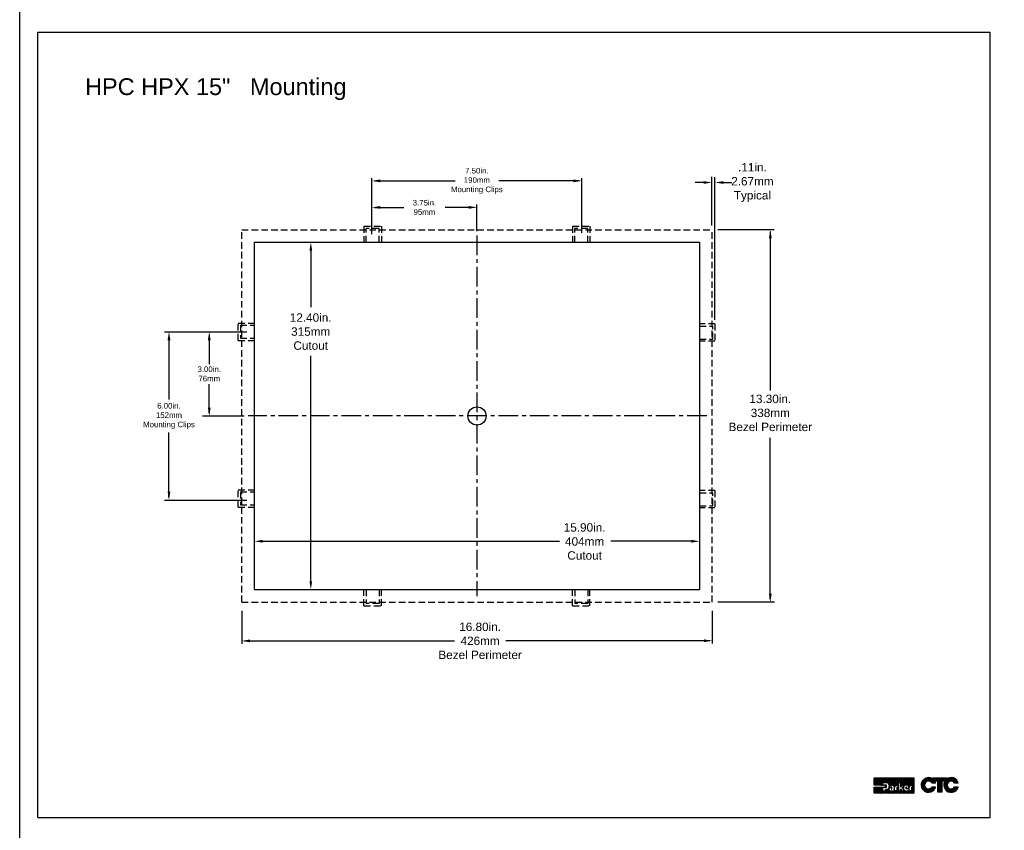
# Model space of a CAD drawing. Extents: x 4 to 74.2, y -80.9 to 9.5.
# Tile 7 of 50: x 4 to 39.2, y -51.7 to -22.8. Entities that reach past the tile are written whole.
import ezdxf

# ---------------------------------------------------------------- set-up
doc = ezdxf.new("R2010")
doc.units = 0
doc.header["$LTSCALE"] = 1.87
doc.header["$MEASUREMENT"] = 0
doc.linetypes.add('CENTER', pattern=[0.6, 0.375, -0.075, 0.075, -0.075])
doc.linetypes.add('HIDDEN2', pattern=[0.1875, 0.125, -0.0625])
doc.layers.get('0').update_dxf_attribs({"linetype": 'CONTINUOUS'})
for name, color, linetype in [('CEN', 7, 'CENTER'), ('dim', 5, 'CONTINUOUS'), ('hid', 7, 'HIDDEN2'), ('prod', 6, 'CONTINUOUS'), ('UNIT', 7, 'CONTINUOUS')]:
    doc.layers.add(name, color=color, linetype=linetype)
doc.styles.add('TXT', font='txt')

msp = doc.modelspace()

# ---------------------------------------------------------------- linework, layer by layer
at = {"linetype": 'Continuous'}
for p, q in [((4.695, -51.261), (4.695, -23.222)), ((4.695, -23.222), (38.695, -23.222)), ((38.695, -51.261), (38.695, -23.222)), ((4.695, -51.261), (38.695, -51.261))]:
    msp.add_line(p, q, dxfattribs=at)
at = {"layer": 'CEN'}
for p, q in [((20.374, -30.479), (20.374, -43.358)), ((28.578, -36.923), (12.203, -36.923))]:
    msp.add_line(p, q, dxfattribs=at)
at = {"layer": 'dim'}
for p, q in [((16.622, -30.379), (16.622, -28.429)), ((24.119, -30.379), (24.119, -28.429)), ((28.764, -30.122), (28.764, -28.388)), ((28.869, -33.495), (28.869, -28.396)), ((16.722, -28.529), (19.59, -28.529)), ((24.019, -28.529), (21.15, -28.529)), ((28.464, -28.588), (28.164, -28.588)), ((29.169, -28.588), (29.469, -28.588)), ((16.622, -30.429), (16.622, -29.377)), ((16.722, -29.477), (17.758, -29.477)), ((20.274, -29.477), (19.238, -29.477)), ((20.374, -30.326), (20.374, -29.377)), ((30.986, -30.278), (28.979, -30.278)), ((30.847, -30.353), (30.847, -36.016)), ((14.441, -30.903), (14.441, -33.039)), ((9.214, -33.921), (12.155, -33.921)), ((9.377, -34.021), (9.377, -36.332)), ((10.815, -34.021), (10.815, -35.068)), ((14.441, -42.943), (14.441, -34.781)), ((10.815, -36.823), (10.815, -35.792)), ((10.574, -36.923), (12.065, -36.923)), ((9.377, -39.825), (9.377, -37.516)), ((30.847, -43.463), (30.847, -37.704)), ((9.214, -39.925), (12.155, -39.925)), ((12.604, -41.398), (23.317, -41.398)), ((28.144, -41.398), (25.158, -41.398)), ((30.995, -43.573), (28.979, -43.573)), ((11.974, -43.876), (11.974, -45.054)), ((28.774, -43.876), (28.774, -45.049)), ((12.074, -44.954), (19.568, -44.954)), ((28.683, -44.954), (21.41, -44.954))]:
    msp.add_line(p, q, dxfattribs=at)
msp.add_circle((20.374, -36.923), 0.325, dxfattribs=at)
for points in [[(16.922, -28.479), (16.922, -28.579), (16.622, -28.529)], [(23.819, -28.479), (23.819, -28.579), (24.119, -28.529)], [(28.464, -28.538), (28.464, -28.638), (28.764, -28.588)], [(29.169, -28.538), (29.169, -28.638), (28.869, -28.588)], [(16.922, -29.427), (16.922, -29.527), (16.622, -29.477)], [(20.074, -29.427), (20.074, -29.527), (20.374, -29.477)], [(30.797, -30.578), (30.897, -30.578), (30.847, -30.278)], [(14.391, -31.023), (14.491, -31.023), (14.441, -30.723)], [(14.411, -30.903), (14.471, -30.903), (14.441, -30.723)], [(9.327, -34.221), (9.427, -34.221), (9.377, -33.921)], [(10.765, -34.221), (10.865, -34.221), (10.815, -33.921)], [(10.765, -36.623), (10.865, -36.623), (10.815, -36.923)], [(9.327, -39.625), (9.427, -39.625), (9.377, -39.925)], [(12.724, -41.348), (12.724, -41.448), (12.424, -41.398)], [(12.604, -41.368), (12.604, -41.428), (12.424, -41.398)], [(28.024, -41.348), (28.024, -41.448), (28.324, -41.398)], [(28.144, -41.368), (28.144, -41.428), (28.324, -41.398)], [(14.391, -42.823), (14.491, -42.823), (14.441, -43.123)], [(14.411, -42.943), (14.471, -42.943), (14.441, -43.123)], [(30.797, -43.273), (30.897, -43.273), (30.847, -43.573)], [(12.274, -44.904), (12.274, -45.004), (11.974, -44.954)], [(28.474, -44.899), (28.474, -44.999), (28.774, -44.949)]]:
    msp.add_solid(points, dxfattribs=at)
at = {"layer": 'hid'}
for p, q in [((16.339, -30.148), (16.339, -30.723)), ((16.339, -30.148), (16.959, -30.148)), ((16.88, -30.227), (16.418, -30.227)), ((16.418, -30.723), (16.418, -30.227)), ((16.88, -30.723), (16.88, -30.227)), ((16.959, -30.148), (16.959, -30.723)), ((23.789, -30.148), (23.789, -30.723)), ((23.789, -30.148), (24.409, -30.148)), ((23.868, -30.723), (23.868, -30.227)), ((24.33, -30.227), (23.868, -30.227)), ((24.33, -30.723), (24.33, -30.227)), ((24.409, -30.148), (24.409, -30.723)), ((11.974, -30.273), (28.774, -30.273)), ((11.974, -43.573), (11.974, -30.273)), ((28.774, -43.573), (28.774, -30.273)), ((11.849, -33.608), (12.424, -33.608)), ((11.849, -34.228), (11.849, -33.608)), ((11.928, -33.687), (12.424, -33.687)), ((11.928, -33.687), (11.928, -34.149)), ((28.869, -33.638), (28.324, -33.638)), ((28.324, -33.717), (28.79, -33.717)), ((28.79, -34.179), (28.79, -33.717)), ((28.869, -33.638), (28.869, -34.258)), ((11.849, -34.228), (12.424, -34.228)), ((11.928, -34.149), (12.424, -34.149)), ((28.324, -34.179), (28.79, -34.179)), ((28.869, -34.258), (28.324, -34.258)), ((11.849, -39.558), (12.424, -39.558)), ((11.849, -40.178), (11.849, -39.558)), ((11.928, -39.637), (12.424, -39.637)), ((11.928, -39.637), (11.928, -40.099)), ((28.869, -39.588), (28.324, -39.588)), ((28.324, -39.667), (28.79, -39.667)), ((28.79, -40.129), (28.79, -39.667)), ((28.869, -39.588), (28.869, -40.208)), ((11.849, -40.178), (12.424, -40.178)), ((11.928, -40.099), (12.424, -40.099)), ((28.324, -40.129), (28.79, -40.129)), ((28.869, -40.208), (28.324, -40.208)), ((16.339, -43.698), (16.339, -43.123)), ((16.418, -43.123), (16.418, -43.619)), ((16.88, -43.123), (16.88, -43.619)), ((16.959, -43.698), (16.959, -43.123)), ((23.789, -43.698), (23.789, -43.123)), ((23.868, -43.123), (23.868, -43.619)), ((24.33, -43.123), (24.33, -43.619)), ((24.409, -43.698), (24.409, -43.123)), ((11.974, -43.573), (28.774, -43.573)), ((16.339, -43.698), (16.959, -43.698)), ((16.88, -43.619), (16.418, -43.619)), ((23.789, -43.698), (24.409, -43.698)), ((24.33, -43.619), (23.868, -43.619))]:
    msp.add_line(p, q, dxfattribs=at)
at = {"layer": 'prod', "flags": 128}
msp.add_lwpolyline([(4.047, 9.547), (74.248, 9.547), (74.248, -80.919), (4.047, -80.919)], close=True, dxfattribs=at)
at = {"layer": 'UNIT'}
for p, q in [((12.424, -30.723), (28.324, -30.723)), ((12.424, -30.723), (12.424, -43.123)), ((28.324, -30.723), (28.324, -43.123)), ((12.424, -43.123), (28.324, -43.123)), ((34.552, -50.103), (34.807, -49.848)), ((34.552, -50.094), (34.798, -49.848)), ((34.552, -50.084), (34.788, -49.848)), ((34.552, -50.075), (34.778, -49.848)), ((34.552, -50.065), (34.769, -49.848)), ((34.552, -50.055), (34.759, -49.848)), ((34.552, -50.046), (34.75, -49.848)), ((34.552, -50.036), (34.74, -49.848)), ((34.552, -50.027), (34.731, -49.848)), ((34.552, -50.017), (34.721, -49.848)), ((34.552, -50.008), (34.711, -49.848)), ((34.552, -49.998), (34.702, -49.848)), ((34.552, -49.988), (34.692, -49.848)), ((34.552, -49.979), (34.683, -49.848)), ((34.552, -49.969), (34.673, -49.848)), ((34.552, -49.96), (34.664, -49.848)), ((34.552, -49.95), (34.654, -49.848)), ((34.552, -49.941), (34.644, -49.848)), ((34.552, -49.931), (34.635, -49.848)), ((34.552, -49.921), (34.625, -49.848)), ((34.552, -49.912), (34.616, -49.848)), ((34.552, -49.902), (34.606, -49.848)), ((34.552, -49.893), (34.596, -49.848)), ((34.552, -49.883), (34.587, -49.848)), ((34.552, -49.873), (34.577, -49.848)), ((34.552, -49.864), (34.568, -49.848)), ((34.552, -49.854), (34.558, -49.848)), ((34.552, -50.108), (34.552, -49.848)), ((34.552, -49.848), (35.966, -49.848)), ((34.557, -50.108), (34.817, -49.848)), ((34.567, -50.108), (34.826, -49.848)), ((34.576, -50.108), (34.836, -49.848)), ((34.586, -50.108), (34.845, -49.848)), ((34.595, -50.108), (34.855, -49.848)), ((34.605, -50.108), (34.865, -49.848)), ((34.614, -50.108), (34.874, -49.848)), ((34.624, -50.108), (34.884, -49.848)), ((34.634, -50.108), (34.893, -49.848)), ((34.643, -50.108), (34.903, -49.848)), ((34.653, -50.108), (34.912, -49.848)), ((34.662, -50.108), (34.922, -49.848)), ((34.672, -50.108), (34.932, -49.848)), ((34.681, -50.108), (34.941, -49.848)), ((34.691, -50.108), (34.951, -49.848)), ((34.701, -50.108), (34.96, -49.848)), ((34.71, -50.108), (34.97, -49.848)), ((34.72, -50.108), (34.979, -49.848)), ((34.729, -50.108), (34.989, -49.848)), ((34.739, -50.108), (34.999, -49.848)), ((34.748, -50.108), (35.008, -49.848)), ((34.758, -50.108), (35.018, -49.848)), ((34.854, -50.021), (35.027, -49.848)), ((34.864, -50.021), (35.037, -49.848)), ((34.873, -50.021), (35.046, -49.848)), ((34.883, -50.021), (35.056, -49.848)), ((34.892, -50.021), (35.066, -49.848)), ((34.902, -50.021), (35.075, -49.848)), ((34.912, -50.021), (35.085, -49.848)), ((34.921, -50.021), (35.094, -49.848)), ((34.931, -50.021), (35.104, -49.848)), ((34.94, -50.021), (35.114, -49.848)), ((34.95, -50.021), (35.123, -49.848)), ((34.959, -50.021), (35.133, -49.848)), ((34.969, -50.021), (35.142, -49.848)), ((34.979, -50.021), (35.152, -49.848)), ((34.988, -50.021), (35.161, -49.848)), ((34.998, -50.021), (35.171, -49.848)), ((35.006, -50.022), (35.181, -49.848)), ((35.015, -50.023), (35.19, -49.848)), ((35.023, -50.025), (35.2, -49.848)), ((35.03, -50.027), (35.209, -49.848)), ((35.037, -50.03), (35.219, -49.848)), ((35.044, -50.033), (35.228, -49.848)), ((35.05, -50.036), (35.238, -49.848)), ((35.055, -50.04), (35.248, -49.848)), ((35.061, -50.045), (35.257, -49.848)), ((35.066, -50.049), (35.267, -49.848)), ((35.071, -50.054), (35.276, -49.848)), ((35.075, -50.059), (35.286, -49.848)), ((35.078, -50.065), (35.295, -49.848)), ((35.082, -50.071), (35.305, -49.848)), ((35.086, -50.077), (35.315, -49.848)), ((35.088, -50.084), (35.324, -49.848)), ((35.09, -50.092), (35.334, -49.848)), ((35.092, -50.099), (35.343, -49.848)), ((35.095, -50.106), (35.353, -49.848)), ((35.096, -50.114), (35.362, -49.848)), ((35.112, -50.108), (35.372, -49.848)), ((35.122, -50.108), (35.382, -49.848)), ((35.131, -50.108), (35.391, -49.848)), ((35.141, -50.108), (35.401, -49.848)), ((35.151, -50.108), (35.41, -49.848)), ((35.16, -50.108), (35.42, -49.848)), ((35.17, -50.108), (35.429, -49.848)), ((35.179, -50.108), (35.439, -49.848)), ((35.189, -50.108), (35.449, -49.848)), ((35.198, -50.108), (35.458, -49.848)), ((35.208, -50.108), (35.468, -49.848)), ((35.218, -50.108), (35.477, -49.848)), ((35.226, -50.109), (35.487, -49.848)), ((35.234, -50.111), (35.496, -49.848)), ((35.24, -50.114), (35.506, -49.848)), ((35.246, -50.118), (35.516, -49.848)), ((35.252, -50.121), (35.525, -49.848)), ((35.257, -50.126), (35.535, -49.848)), ((35.261, -50.132), (35.544, -49.848)), ((35.264, -50.138), (35.554, -49.848)), ((35.267, -50.145), (35.564, -49.848)), ((35.269, -50.153), (35.573, -49.848)), ((35.319, -50.112), (35.583, -49.848)), ((35.331, -50.109), (35.592, -49.848)), ((35.426, -50.024), (35.602, -49.848)), ((35.435, -50.024), (35.611, -49.848)), ((35.445, -50.024), (35.621, -49.848)), ((35.455, -50.024), (35.631, -49.848)), ((35.464, -50.024), (35.64, -49.848)), ((35.474, -50.024), (35.65, -49.848)), ((35.483, -50.024), (35.659, -49.848)), ((35.493, -50.024), (35.669, -49.848)), ((35.502, -50.024), (35.678, -49.848)), ((35.503, -50.138), (35.793, -49.848)), ((35.503, -50.128), (35.784, -49.848)), ((35.503, -50.119), (35.774, -49.848)), ((35.503, -50.109), (35.765, -49.848)), ((35.503, -50.1), (35.755, -49.848)), ((35.503, -50.09), (35.745, -49.848)), ((35.503, -50.08), (35.736, -49.848)), ((35.503, -50.071), (35.726, -49.848)), ((35.503, -50.061), (35.717, -49.848)), ((35.503, -50.052), (35.707, -49.848)), ((35.503, -50.042), (35.698, -49.848)), ((35.503, -50.033), (35.688, -49.848)), ((35.543, -50.108), (35.803, -49.848)), ((35.553, -50.108), (35.812, -49.848)), ((35.562, -50.108), (35.822, -49.848)), ((35.572, -50.108), (35.832, -49.848)), ((35.581, -50.108), (35.841, -49.848)), ((35.591, -50.108), (35.851, -49.848)), ((35.601, -50.145), (35.899, -49.848)), ((35.601, -50.108), (35.86, -49.848)), ((35.61, -50.108), (35.87, -49.848)), ((35.616, -50.121), (35.889, -49.848)), ((35.62, -50.108), (35.879, -49.848)), ((35.642, -50.114), (35.908, -49.848)), ((35.656, -50.11), (35.918, -49.848)), ((35.669, -50.107), (35.927, -49.848)), ((35.679, -50.106), (35.937, -49.848)), ((35.689, -50.106), (35.946, -49.848)), ((35.698, -50.106), (35.956, -49.848)), ((35.708, -50.106), (35.966, -49.848)), ((35.717, -50.106), (35.966, -49.858)), ((35.727, -50.106), (35.966, -49.867)), ((35.735, -50.108), (35.966, -49.877)), ((35.743, -50.109), (35.966, -49.886)), ((35.751, -50.111), (35.966, -49.896)), ((35.757, -50.115), (35.966, -49.906)), ((35.762, -50.118), (35.966, -49.915)), ((35.966, -49.848), (35.966, -50.39)), ((36.234, -50.119), (36.518, -49.836)), ((36.234, -50.112), (36.511, -49.836)), ((36.234, -50.106), (36.504, -49.836)), ((36.234, -50.099), (36.498, -49.836)), ((36.234, -50.092), (36.491, -49.836)), ((36.234, -50.086), (36.484, -49.836)), ((36.234, -50.079), (36.477, -49.836)), ((36.235, -50.072), (36.47, -49.836)), ((36.235, -50.125), (36.524, -49.837)), ((36.236, -50.131), (36.529, -49.838)), ((36.236, -50.064), (36.462, -49.838)), ((36.237, -50.137), (36.535, -49.839)), ((36.238, -50.056), (36.454, -49.839)), ((36.238, -50.142), (36.541, -49.84)), ((36.239, -50.148), (36.546, -49.841)), ((36.239, -50.048), (36.446, -49.841)), ((36.24, -50.039), (36.438, -49.842)), ((36.242, -50.031), (36.43, -49.844)), ((36.245, -50.021), (36.42, -49.847)), ((36.249, -50.011), (36.409, -49.851)), ((36.253, -50), (36.399, -49.855)), ((36.257, -49.99), (36.388, -49.858)), ((36.264, -49.975), (36.374, -49.866)), ((36.273, -49.96), (36.358, -49.875)), ((36.288, -49.938), (36.337, -49.889)), ((36.399, -49.994), (36.552, -49.842)), ((36.425, -49.975), (36.558, -49.843)), ((36.437, -49.97), (36.563, -49.844)), ((36.449, -49.964), (36.568, -49.845)), ((36.459, -49.961), (36.573, -49.847)), ((36.467, -49.96), (36.578, -49.849)), ((36.476, -49.958), (36.583, -49.851)), ((36.484, -49.957), (36.588, -49.852)), ((36.491, -49.957), (36.593, -49.854)), ((36.497, -49.957), (36.598, -49.856)), ((36.503, -49.957), (36.603, -49.858)), ((36.51, -49.957), (36.608, -49.86)), ((36.516, -49.958), (36.612, -49.862)), ((36.522, -49.959), (36.616, -49.865)), ((36.527, -49.96), (36.62, -49.867)), ((36.532, -49.962), (36.625, -49.87)), ((36.538, -49.963), (36.629, -49.872)), ((36.543, -49.965), (36.633, -49.874)), ((36.548, -49.966), (36.637, -49.877)), ((36.553, -49.968), (36.642, -49.879)), ((36.557, -49.971), (36.646, -49.882)), ((36.561, -49.973), (36.694, -49.84)), ((36.566, -49.975), (36.701, -49.84)), ((36.57, -49.978), (36.708, -49.84)), ((36.574, -49.98), (36.714, -49.84)), ((36.579, -49.983), (36.721, -49.84)), ((36.582, -49.986), (36.728, -49.84)), ((36.586, -49.989), (36.734, -49.84)), ((36.589, -49.992), (36.741, -49.84)), ((36.593, -49.995), (36.748, -49.84)), ((36.596, -49.998), (36.754, -49.84)), ((36.6, -50.002), (36.761, -49.84)), ((36.603, -50.005), (36.768, -49.84)), ((36.606, -50.009), (36.775, -49.84)), ((36.608, -50.013), (36.781, -49.84)), ((36.611, -50.017), (36.788, -49.84)), ((36.614, -50.021), (36.795, -49.84)), ((36.617, -50.025), (36.801, -49.84)), ((36.619, -50.029), (36.808, -49.84)), ((36.623, -50.031), (36.815, -49.84)), ((36.63, -50.031), (36.821, -49.84)), ((36.637, -50.031), (36.828, -49.84)), ((36.643, -50.031), (36.835, -49.84)), ((36.646, -49.841), (36.647, -49.84)), ((36.646, -49.848), (36.654, -49.84)), ((36.646, -49.881), (36.688, -49.84)), ((36.646, -49.875), (36.681, -49.84)), ((36.646, -49.868), (36.674, -49.84)), ((36.646, -49.861), (36.667, -49.84)), ((36.646, -49.855), (36.661, -49.84)), ((36.646, -49.882), (36.646, -49.84)), ((36.646, -49.84), (37.139, -49.84)), ((36.65, -50.031), (36.842, -49.84)), ((36.724, -49.964), (36.848, -49.84)), ((36.731, -49.964), (36.855, -49.84)), ((36.738, -49.964), (36.862, -49.84)), ((36.744, -49.964), (36.868, -49.84)), ((36.751, -49.964), (36.875, -49.84)), ((36.758, -49.964), (36.882, -49.84)), ((36.765, -49.964), (36.888, -49.84)), ((36.771, -49.964), (36.895, -49.84)), ((36.778, -49.964), (36.902, -49.84)), ((36.785, -49.964), (36.908, -49.84)), ((36.791, -49.964), (36.915, -49.84)), ((36.798, -49.964), (36.922, -49.84)), ((36.805, -49.964), (36.929, -49.84)), ((36.811, -49.964), (36.935, -49.84)), ((36.818, -49.964), (36.942, -49.84)), ((36.825, -49.964), (36.949, -49.84)), ((36.829, -50.107), (37.096, -49.84)), ((36.829, -50.1), (37.089, -49.84)), ((36.829, -50.094), (37.083, -49.84)), ((36.829, -50.087), (37.076, -49.84)), ((36.829, -50.08), (37.069, -49.84)), ((36.829, -50.074), (37.062, -49.84)), ((36.829, -50.067), (37.056, -49.84)), ((36.829, -50.06), (37.049, -49.84)), ((36.829, -50.054), (37.042, -49.84)), ((36.829, -50.047), (37.036, -49.84)), ((36.829, -50.04), (37.029, -49.84)), ((36.829, -50.034), (37.022, -49.84)), ((36.829, -50.027), (37.016, -49.84)), ((36.829, -50.02), (37.009, -49.84)), ((36.829, -50.013), (37.002, -49.84)), ((36.829, -50.007), (36.995, -49.84)), ((36.829, -50), (36.989, -49.84)), ((36.829, -49.993), (36.982, -49.84)), ((36.829, -49.987), (36.975, -49.84)), ((36.829, -49.98), (36.969, -49.84)), ((36.829, -49.973), (36.962, -49.84)), ((36.829, -49.967), (36.955, -49.84)), ((36.979, -49.964), (37.103, -49.84)), ((36.985, -49.964), (37.109, -49.84)), ((36.992, -49.964), (37.116, -49.84)), ((36.999, -49.964), (37.123, -49.84)), ((37.006, -49.964), (37.129, -49.84)), ((37.012, -49.964), (37.136, -49.84)), ((37.019, -49.964), (37.139, -49.844)), ((37.026, -49.964), (37.139, -49.851)), ((37.032, -49.964), (37.139, -49.857)), ((37.039, -49.964), (37.139, -49.864)), ((37.042, -50.101), (37.308, -49.835)), ((37.042, -50.095), (37.302, -49.835)), ((37.042, -50.088), (37.295, -49.835)), ((37.042, -50.108), (37.314, -49.836)), ((37.043, -50.114), (37.321, -49.836)), ((37.043, -50.081), (37.287, -49.836)), ((37.043, -50.12), (37.327, -49.837)), ((37.043, -50.073), (37.28, -49.837)), ((37.044, -50.127), (37.333, -49.837)), ((37.044, -50.133), (37.34, -49.838)), ((37.044, -50.066), (37.273, -49.838)), ((37.045, -50.139), (37.346, -49.838)), ((37.045, -50.058), (37.265, -49.838)), ((37.046, -50.051), (37.258, -49.839)), ((37.046, -50.144), (37.351, -49.84)), ((37.046, -49.964), (37.139, -49.871)), ((37.047, -50.15), (37.356, -49.841)), ((37.048, -50.042), (37.249, -49.841)), ((37.05, -50.033), (37.239, -49.844)), ((37.052, -49.964), (37.139, -49.878)), ((37.053, -50.024), (37.23, -49.846)), ((37.056, -50.014), (37.221, -49.849)), ((37.058, -50.005), (37.211, -49.852)), ((37.059, -49.964), (37.139, -49.884)), ((37.064, -49.992), (37.199, -49.858)), ((37.066, -49.964), (37.139, -49.891)), ((37.071, -49.979), (37.186, -49.864)), ((37.072, -49.964), (37.152, -49.884)), ((37.077, -49.966), (37.173, -49.87)), ((37.139, -49.84), (37.139, -49.893)), ((37.216, -49.988), (37.362, -49.842)), ((37.237, -49.973), (37.367, -49.843)), ((37.249, -49.968), (37.373, -49.845)), ((37.261, -49.963), (37.378, -49.846)), ((37.27, -49.961), (37.383, -49.847)), ((37.278, -49.959), (37.388, -49.849)), ((37.286, -49.958), (37.393, -49.851)), ((37.294, -49.956), (37.398, -49.853)), ((37.301, -49.957), (37.403, -49.855)), ((37.307, -49.957), (37.407, -49.857)), ((37.314, -49.957), (37.412, -49.859)), ((37.32, -49.958), (37.417, -49.861)), ((37.326, -49.958), (37.421, -49.863)), ((37.332, -49.959), (37.426, -49.865)), ((37.337, -49.961), (37.43, -49.867)), ((37.342, -49.962), (37.434, -49.87)), ((37.347, -49.964), (37.438, -49.873)), ((37.353, -49.965), (37.442, -49.875)), ((37.358, -49.967), (37.447, -49.878)), ((37.362, -49.969), (37.451, -49.88)), ((37.366, -49.971), (37.455, -49.883)), ((37.371, -49.974), (37.459, -49.886)), ((37.375, -49.976), (37.463, -49.888)), ((37.379, -49.978), (37.466, -49.891)), ((37.384, -49.981), (37.47, -49.894)), ((37.388, -49.983), (37.474, -49.898)), ((37.391, -49.987), (37.477, -49.901)), ((37.395, -49.99), (37.481, -49.904)), ((37.398, -49.993), (37.484, -49.907)), ((37.402, -49.996), (37.488, -49.91)), ((37.405, -49.999), (37.491, -49.914)), ((37.409, -50.003), (37.495, -49.917)), ((37.412, -50.006), (37.498, -49.92)), ((34.966, -50.108), (34.552, -50.108)), ((34.552, -50.39), (34.772, -50.171)), ((34.552, -50.381), (34.762, -50.171)), ((34.552, -50.371), (34.752, -50.171)), ((34.552, -50.362), (34.743, -50.171)), ((34.552, -50.352), (34.733, -50.171)), ((34.552, -50.343), (34.724, -50.171)), ((34.552, -50.333), (34.714, -50.171)), ((34.552, -50.323), (34.705, -50.171)), ((34.552, -50.314), (34.695, -50.171)), ((34.552, -50.304), (34.685, -50.171)), ((34.552, -50.295), (34.676, -50.171)), ((34.552, -50.285), (34.666, -50.171)), ((34.552, -50.276), (34.657, -50.171)), ((34.552, -50.266), (34.647, -50.171)), ((34.552, -50.256), (34.638, -50.171)), ((34.552, -50.247), (34.628, -50.171)), ((34.552, -50.237), (34.618, -50.171)), ((34.552, -50.228), (34.609, -50.171)), ((34.552, -50.218), (34.599, -50.171)), ((34.552, -50.209), (34.59, -50.171)), ((34.552, -50.199), (34.58, -50.171)), ((34.552, -50.189), (34.57, -50.171)), ((34.552, -50.18), (34.561, -50.171)), ((34.552, -50.39), (34.552, -50.171)), ((34.552, -50.171), (34.966, -50.171)), ((34.562, -50.39), (34.781, -50.171)), ((34.571, -50.39), (34.791, -50.171)), ((34.581, -50.39), (34.8, -50.171)), ((34.591, -50.39), (34.81, -50.171)), ((34.6, -50.39), (34.819, -50.171)), ((34.61, -50.39), (34.829, -50.171)), ((34.619, -50.39), (34.839, -50.171)), ((34.629, -50.39), (34.848, -50.171)), ((34.638, -50.39), (34.858, -50.171)), ((34.648, -50.39), (34.848, -50.19)), ((34.658, -50.39), (34.848, -50.199)), ((34.667, -50.39), (34.848, -50.209)), ((34.677, -50.39), (34.848, -50.219)), ((34.686, -50.39), (34.848, -50.228)), ((34.696, -50.39), (34.848, -50.238)), ((34.705, -50.39), (34.848, -50.247)), ((34.715, -50.39), (34.848, -50.257)), ((34.725, -50.39), (34.848, -50.266)), ((34.768, -50.108), (34.848, -50.027)), ((34.777, -50.108), (34.848, -50.037)), ((34.787, -50.108), (34.848, -50.046)), ((34.796, -50.108), (34.848, -50.056)), ((34.806, -50.108), (34.848, -50.065)), ((34.815, -50.108), (34.848, -50.075)), ((34.825, -50.108), (34.848, -50.084)), ((34.835, -50.108), (34.851, -50.092)), ((34.844, -50.108), (34.86, -50.092)), ((34.848, -50.021), (34.848, -50.092)), ((35, -50.021), (34.848, -50.021)), ((34.848, -50.092), (34.981, -50.092)), ((34.848, -50.188), (34.848, -50.306)), ((34.981, -50.188), (34.848, -50.188)), ((34.85, -50.188), (34.867, -50.171)), ((34.854, -50.108), (34.87, -50.092)), ((34.86, -50.188), (34.877, -50.171)), ((34.863, -50.108), (34.879, -50.092)), ((34.87, -50.188), (34.886, -50.171)), ((34.873, -50.108), (34.889, -50.092)), ((34.878, -50.39), (35.018, -50.25)), ((34.879, -50.188), (34.896, -50.171)), ((34.882, -50.108), (34.898, -50.092)), ((34.887, -50.39), (35.03, -50.247)), ((34.889, -50.188), (34.906, -50.171)), ((34.892, -50.108), (34.908, -50.092)), ((34.897, -50.39), (35.052, -50.235)), ((34.898, -50.188), (34.915, -50.171)), ((34.902, -50.108), (34.918, -50.092)), ((34.907, -50.39), (35.124, -50.173)), ((34.908, -50.188), (34.925, -50.171)), ((34.911, -50.108), (34.927, -50.092)), ((34.916, -50.39), (35.085, -50.221)), ((34.917, -50.188), (34.934, -50.171)), ((34.921, -50.108), (34.937, -50.092)), ((34.926, -50.39), (35.08, -50.236)), ((34.927, -50.188), (34.944, -50.171)), ((34.93, -50.108), (34.946, -50.092)), ((34.935, -50.39), (35.079, -50.246)), ((34.937, -50.188), (34.953, -50.171)), ((34.94, -50.108), (34.956, -50.092)), ((34.945, -50.39), (35.079, -50.256)), ((34.946, -50.188), (34.963, -50.171)), ((34.95, -50.108), (34.966, -50.092)), ((34.954, -50.39), (35.082, -50.263)), ((34.956, -50.188), (34.981, -50.162)), ((34.957, -50.302), (35.005, -50.253)), ((34.957, -50.292), (34.995, -50.254)), ((34.957, -50.283), (34.985, -50.255)), ((34.957, -50.273), (34.975, -50.255)), ((34.957, -50.263), (34.965, -50.255)), ((34.957, -50.306), (34.957, -50.255)), ((34.957, -50.255), (34.991, -50.255)), ((34.959, -50.108), (34.975, -50.092)), ((34.964, -50.39), (35.084, -50.27)), ((34.965, -50.188), (34.981, -50.172)), ((34.966, -50.11), (34.981, -50.095)), ((34.966, -50.12), (34.981, -50.105)), ((34.966, -50.171), (34.966, -50.108)), ((34.966, -50.13), (34.981, -50.115)), ((34.966, -50.139), (34.981, -50.124)), ((34.966, -50.149), (34.981, -50.134)), ((34.966, -50.158), (34.981, -50.143)), ((34.966, -50.168), (34.981, -50.153)), ((34.975, -50.188), (34.981, -50.182)), ((34.981, -50.092), (34.981, -50.188)), ((34.991, -50.255), (35.003, -50.254)), ((35.078, -50.209), (35.114, -50.173)), ((35.089, -50.189), (35.105, -50.173)), ((35.092, -50.176), (35.103, -50.165)), ((35.095, -50.164), (35.103, -50.155)), ((35.097, -50.123), (35.103, -50.117)), ((35.097, -50.133), (35.103, -50.126)), ((35.098, -50.142), (35.103, -50.136)), ((35.098, -50.151), (35.103, -50.145)), ((35.103, -50.173), (35.103, -50.108)), ((35.103, -50.108), (35.218, -50.108)), ((35.188, -50.173), (35.103, -50.173)), ((35.113, -50.193), (35.133, -50.173)), ((35.126, -50.19), (35.143, -50.173)), ((35.137, -50.188), (35.174, -50.188)), ((35.138, -50.188), (35.153, -50.173)), ((35.147, -50.188), (35.162, -50.173)), ((35.157, -50.188), (35.172, -50.173)), ((35.166, -50.188), (35.181, -50.173)), ((35.174, -50.19), (35.188, -50.176)), ((35.174, -50.199), (35.188, -50.185)), ((35.174, -50.188), (35.174, -50.245)), ((35.174, -50.209), (35.188, -50.195)), ((35.174, -50.218), (35.188, -50.204)), ((35.174, -50.228), (35.188, -50.214)), ((35.174, -50.238), (35.188, -50.223)), ((35.174, -50.245), (35.188, -50.245)), ((35.176, -50.245), (35.188, -50.233)), ((35.185, -50.245), (35.188, -50.243)), ((35.188, -50.245), (35.188, -50.173)), ((35.27, -50.161), (35.288, -50.143)), ((35.27, -50.17), (35.285, -50.155)), ((35.27, -50.16), (35.27, -50.305)), ((35.27, -50.18), (35.284, -50.166)), ((35.27, -50.189), (35.284, -50.175)), ((35.27, -50.199), (35.284, -50.185)), ((35.27, -50.209), (35.284, -50.194)), ((35.27, -50.218), (35.284, -50.204)), ((35.27, -50.228), (35.284, -50.214)), ((35.27, -50.237), (35.284, -50.223)), ((35.27, -50.247), (35.284, -50.233)), ((35.27, -50.256), (35.284, -50.242)), ((35.27, -50.266), (35.284, -50.252)), ((35.27, -50.276), (35.284, -50.261)), ((35.27, -50.285), (35.284, -50.271)), ((35.284, -50.306), (35.284, -50.161)), ((35.289, -50.39), (35.423, -50.256)), ((35.299, -50.39), (35.423, -50.266)), ((35.338, -50.108), (35.412, -50.108)), ((35.342, -50.108), (35.423, -50.026)), ((35.352, -50.108), (35.423, -50.036)), ((35.361, -50.108), (35.423, -50.046)), ((35.366, -50.227), (35.423, -50.17)), ((35.366, -50.18), (35.373, -50.173)), ((35.366, -50.208), (35.402, -50.173)), ((35.366, -50.189), (35.382, -50.173)), ((35.366, -50.218), (35.411, -50.173)), ((35.366, -50.199), (35.392, -50.173)), ((35.366, -50.173), (35.366, -50.306)), ((35.412, -50.173), (35.366, -50.173)), ((35.366, -50.237), (35.423, -50.18)), ((35.366, -50.247), (35.423, -50.189)), ((35.366, -50.256), (35.423, -50.199)), ((35.366, -50.266), (35.423, -50.208)), ((35.366, -50.275), (35.423, -50.218)), ((35.366, -50.285), (35.423, -50.228)), ((35.366, -50.294), (35.423, -50.237)), ((35.366, -50.304), (35.423, -50.247)), ((35.371, -50.108), (35.423, -50.055)), ((35.38, -50.108), (35.423, -50.065)), ((35.39, -50.108), (35.423, -50.074)), ((35.399, -50.108), (35.423, -50.084)), ((35.409, -50.108), (35.423, -50.093)), ((35.412, -50.114), (35.423, -50.103)), ((35.412, -50.108), (35.412, -50.173)), ((35.412, -50.124), (35.423, -50.113)), ((35.412, -50.133), (35.423, -50.122)), ((35.412, -50.143), (35.423, -50.132)), ((35.412, -50.153), (35.423, -50.141)), ((35.412, -50.162), (35.423, -50.151)), ((35.412, -50.172), (35.423, -50.16)), ((35.423, -50.024), (35.423, -50.306)), ((35.503, -50.024), (35.423, -50.024)), ((35.503, -50.176), (35.503, -50.024)), ((35.539, -50.108), (35.503, -50.176)), ((35.503, -50.148), (35.535, -50.116)), ((35.503, -50.157), (35.524, -50.136)), ((35.503, -50.167), (35.514, -50.157)), ((35.503, -50.306), (35.503, -50.236)), ((35.503, -50.236), (35.539, -50.306)), ((35.503, -50.243), (35.506, -50.241)), ((35.503, -50.253), (35.509, -50.247)), ((35.503, -50.262), (35.512, -50.253)), ((35.503, -50.272), (35.516, -50.26)), ((35.503, -50.282), (35.519, -50.266)), ((35.624, -50.108), (35.539, -50.108)), ((35.566, -50.205), (35.624, -50.108)), ((35.629, -50.306), (35.566, -50.205)), ((35.568, -50.208), (35.608, -50.168)), ((35.571, -50.214), (35.607, -50.178)), ((35.572, -50.193), (35.61, -50.156)), ((35.575, -50.22), (35.607, -50.188)), ((35.579, -50.226), (35.607, -50.197)), ((35.582, -50.231), (35.607, -50.207)), ((35.586, -50.237), (35.607, -50.216)), ((35.587, -50.169), (35.616, -50.14)), ((35.59, -50.243), (35.607, -50.226)), ((35.593, -50.249), (35.607, -50.235)), ((35.597, -50.255), (35.609, -50.243)), ((35.601, -50.261), (35.61, -50.251)), ((35.604, -50.267), (35.612, -50.259)), ((35.607, -50.171), (35.607, -50.235)), ((35.608, -50.273), (35.615, -50.266)), ((35.612, -50.279), (35.619, -50.272)), ((35.726, -50.106), (35.686, -50.106)), ((35.695, -50.176), (35.703, -50.168)), ((35.695, -50.239), (35.695, -50.168)), ((35.695, -50.168), (35.709, -50.168)), ((35.695, -50.185), (35.709, -50.172)), ((35.695, -50.195), (35.709, -50.182)), ((35.695, -50.204), (35.709, -50.191)), ((35.695, -50.214), (35.709, -50.201)), ((35.695, -50.224), (35.709, -50.21)), ((35.695, -50.233), (35.709, -50.22)), ((35.792, -50.239), (35.695, -50.239)), ((35.7, -50.239), (35.709, -50.229)), ((35.709, -50.168), (35.709, -50.229)), ((35.709, -50.239), (35.719, -50.229)), ((35.709, -50.229), (35.792, -50.229)), ((35.719, -50.239), (35.728, -50.229)), ((35.728, -50.239), (35.738, -50.229)), ((35.738, -50.239), (35.747, -50.229)), ((35.747, -50.239), (35.757, -50.229)), ((35.757, -50.239), (35.766, -50.229)), ((35.767, -50.239), (35.776, -50.229)), ((35.768, -50.122), (35.966, -49.925)), ((35.774, -50.126), (35.966, -49.934)), ((35.776, -50.239), (35.786, -50.229)), ((35.777, -50.132), (35.966, -49.944)), ((35.781, -50.138), (35.966, -49.954)), ((35.785, -50.144), (35.966, -49.963)), ((35.786, -50.239), (35.807, -50.218)), ((35.788, -50.15), (35.966, -49.973)), ((35.79, -50.158), (35.966, -49.982)), ((35.791, -50.166), (35.811, -50.146)), ((35.792, -50.175), (35.809, -50.158)), ((35.792, -50.184), (35.807, -50.17)), ((35.792, -50.172), (35.792, -50.229)), ((35.792, -50.194), (35.807, -50.18)), ((35.792, -50.203), (35.807, -50.189)), ((35.792, -50.213), (35.807, -50.199)), ((35.792, -50.222), (35.807, -50.208)), ((35.792, -50.242), (35.807, -50.227)), ((35.792, -50.251), (35.807, -50.237)), ((35.792, -50.239), (35.792, -50.306)), ((35.792, -50.261), (35.807, -50.247)), ((35.792, -50.27), (35.807, -50.256)), ((35.792, -50.28), (35.807, -50.266)), ((35.807, -50.306), (35.807, -50.169)), ((35.807, -50.39), (35.966, -50.231)), ((35.816, -50.39), (35.966, -50.241)), ((35.826, -50.39), (35.966, -50.25)), ((35.835, -50.39), (35.966, -50.26)), ((35.845, -50.112), (35.966, -49.992)), ((35.845, -50.39), (35.966, -50.269)), ((35.857, -50.11), (35.966, -50.001)), ((35.868, -50.108), (35.935, -50.108)), ((35.869, -50.108), (35.966, -50.011)), ((35.878, -50.108), (35.966, -50.021)), ((35.888, -50.108), (35.966, -50.03)), ((35.889, -50.221), (35.966, -50.145)), ((35.889, -50.231), (35.966, -50.155)), ((35.889, -50.24), (35.966, -50.164)), ((35.889, -50.173), (35.89, -50.173)), ((35.889, -50.183), (35.899, -50.173)), ((35.889, -50.212), (35.928, -50.173)), ((35.889, -50.202), (35.919, -50.173)), ((35.889, -50.193), (35.909, -50.173)), ((35.889, -50.173), (35.889, -50.306)), ((35.935, -50.173), (35.889, -50.173)), ((35.889, -50.25), (35.966, -50.174)), ((35.889, -50.26), (35.966, -50.183)), ((35.889, -50.269), (35.966, -50.193)), ((35.889, -50.279), (35.966, -50.202)), ((35.889, -50.288), (35.966, -50.212)), ((35.889, -50.298), (35.966, -50.222)), ((35.897, -50.108), (35.966, -50.04)), ((35.907, -50.108), (35.966, -50.049)), ((35.917, -50.108), (35.966, -50.059)), ((35.926, -50.108), (35.966, -50.068)), ((35.935, -50.109), (35.966, -50.078)), ((35.935, -50.119), (35.966, -50.088)), ((35.935, -50.128), (35.966, -50.097)), ((35.935, -50.138), (35.966, -50.107)), ((35.935, -50.108), (35.935, -50.173)), ((35.935, -50.147), (35.966, -50.116)), ((35.935, -50.157), (35.966, -50.126)), ((35.935, -50.166), (35.966, -50.135)), ((36.24, -50.154), (36.397, -49.997)), ((36.241, -50.159), (36.375, -50.026)), ((36.242, -50.165), (36.368, -50.039)), ((36.244, -50.17), (36.362, -50.051)), ((36.246, -50.175), (36.36, -50.06)), ((36.247, -50.18), (36.358, -50.069)), ((36.249, -50.185), (36.356, -50.078)), ((36.251, -50.19), (36.355, -50.085)), ((36.253, -50.194), (36.355, -50.092)), ((36.255, -50.199), (36.355, -50.099)), ((36.256, -50.204), (36.355, -50.105)), ((36.258, -50.209), (36.355, -50.112)), ((36.261, -50.213), (36.356, -50.118)), ((36.263, -50.218), (36.358, -50.123)), ((36.265, -50.222), (36.359, -50.129)), ((36.268, -50.226), (36.36, -50.134)), ((36.27, -50.23), (36.361, -50.139)), ((36.273, -50.235), (36.363, -50.145)), ((36.275, -50.239), (36.365, -50.149)), ((36.278, -50.243), (36.367, -50.154)), ((36.28, -50.247), (36.369, -50.158)), ((36.283, -50.251), (36.371, -50.163)), ((36.286, -50.255), (36.374, -50.167)), ((36.289, -50.258), (36.376, -50.172)), ((36.292, -50.262), (36.378, -50.176)), ((36.295, -50.266), (36.381, -50.18)), ((36.298, -50.269), (36.384, -50.183)), ((36.302, -50.273), (36.387, -50.187)), ((36.305, -50.277), (36.39, -50.191)), ((36.308, -50.28), (36.394, -50.194)), ((36.311, -50.284), (36.397, -50.198)), ((36.314, -50.287), (36.4, -50.201)), ((36.318, -50.29), (36.404, -50.204)), ((36.322, -50.293), (36.408, -50.207)), ((36.325, -50.296), (36.411, -50.21)), ((36.329, -50.299), (36.415, -50.213)), ((36.333, -50.302), (36.419, -50.216)), ((36.336, -50.305), (36.423, -50.219)), ((36.34, -50.308), (36.427, -50.221)), ((36.344, -50.311), (36.432, -50.223)), ((36.347, -50.314), (36.436, -50.225)), ((36.352, -50.317), (36.441, -50.227)), ((36.356, -50.319), (36.446, -50.229)), ((36.36, -50.321), (36.45, -50.231)), ((36.364, -50.324), (36.455, -50.233)), ((36.369, -50.326), (36.461, -50.234)), ((36.373, -50.329), (36.466, -50.235)), ((36.377, -50.331), (36.472, -50.236)), ((36.381, -50.334), (36.478, -50.237)), ((36.386, -50.336), (36.483, -50.238)), ((36.391, -50.338), (36.49, -50.239)), ((36.395, -50.34), (36.497, -50.238)), ((36.4, -50.341), (36.504, -50.238)), ((36.405, -50.343), (36.511, -50.238)), ((36.41, -50.345), (36.518, -50.237)), ((36.415, -50.347), (36.527, -50.235)), ((36.42, -50.348), (36.536, -50.232)), ((36.425, -50.35), (36.546, -50.23)), ((36.43, -50.352), (36.558, -50.224)), ((36.436, -50.353), (36.573, -50.216)), ((36.442, -50.354), (36.632, -50.164)), ((36.447, -50.355), (36.638, -50.164)), ((36.453, -50.356), (36.645, -50.164)), ((36.459, -50.357), (36.652, -50.164)), ((36.464, -50.358), (36.658, -50.164)), ((36.47, -50.359), (36.665, -50.164)), ((36.476, -50.36), (36.672, -50.164)), ((36.483, -50.359), (36.679, -50.164)), ((36.49, -50.359), (36.685, -50.164)), ((36.496, -50.359), (36.692, -50.164)), ((36.503, -50.359), (36.699, -50.164)), ((36.51, -50.359), (36.705, -50.164)), ((36.516, -50.359), (36.712, -50.164)), ((36.524, -50.359), (36.719, -50.164)), ((36.532, -50.357), (36.725, -50.164)), ((36.54, -50.356), (36.732, -50.164)), ((36.548, -50.354), (36.739, -50.164)), ((36.557, -50.353), (36.746, -50.164)), ((36.565, -50.351), (36.749, -50.167)), ((36.575, -50.347), (36.746, -50.177)), ((36.586, -50.344), (36.742, -50.187)), ((36.596, -50.34), (36.738, -50.198)), ((36.607, -50.336), (36.734, -50.209)), ((36.613, -50.176), (36.625, -50.164)), ((36.75, -50.031), (36.621, -50.031)), ((36.621, -50.164), (36.75, -50.164)), ((36.622, -50.327), (36.725, -50.224)), ((36.639, -50.317), (36.716, -50.24)), ((36.657, -50.031), (36.723, -49.965)), ((36.663, -50.031), (36.725, -49.97)), ((36.667, -50.296), (36.695, -50.268)), ((36.67, -50.031), (36.728, -49.974)), ((36.677, -50.031), (36.73, -49.978)), ((36.684, -50.031), (36.732, -49.983)), ((36.69, -50.031), (36.734, -49.987)), ((36.697, -50.031), (36.736, -49.992)), ((36.704, -50.031), (36.738, -49.997)), ((36.71, -50.031), (36.74, -50.001)), ((36.717, -50.031), (36.742, -50.006)), ((36.829, -49.964), (36.722, -49.964)), ((36.724, -50.031), (36.744, -50.011)), ((36.73, -50.031), (36.746, -50.016)), ((36.737, -50.031), (36.747, -50.021)), ((36.744, -50.031), (36.749, -50.026)), ((36.829, -50.355), (36.829, -49.964)), ((36.829, -50.114), (36.972, -49.97)), ((36.829, -50.121), (36.972, -49.977)), ((36.829, -50.127), (36.972, -49.984)), ((36.829, -50.134), (36.972, -49.99)), ((36.829, -50.141), (36.972, -49.997)), ((36.829, -50.147), (36.972, -50.004)), ((36.829, -50.154), (36.972, -50.01)), ((36.829, -50.161), (36.972, -50.017)), ((36.829, -50.167), (36.972, -50.024)), ((36.829, -50.174), (36.972, -50.031)), ((36.829, -50.181), (36.972, -50.037)), ((36.829, -50.188), (36.972, -50.044)), ((36.829, -50.194), (36.972, -50.051)), ((36.829, -50.201), (36.972, -50.057)), ((36.829, -50.208), (36.972, -50.064)), ((36.829, -50.214), (36.972, -50.071)), ((36.829, -50.221), (36.972, -50.077)), ((36.829, -50.228), (36.972, -50.084)), ((36.829, -50.234), (36.972, -50.091)), ((36.829, -50.241), (36.972, -50.098)), ((36.829, -50.248), (36.972, -50.104)), ((36.829, -50.254), (36.972, -50.111)), ((36.829, -50.261), (36.972, -50.118)), ((36.829, -50.268), (36.972, -50.124)), ((36.829, -50.275), (36.972, -50.131)), ((36.829, -50.281), (36.972, -50.138)), ((36.829, -50.288), (36.972, -50.144)), ((36.829, -50.295), (36.972, -50.151)), ((36.829, -50.301), (36.972, -50.158)), ((36.829, -50.308), (36.972, -50.164)), ((36.829, -50.315), (36.972, -50.171)), ((36.829, -50.321), (36.972, -50.178)), ((36.829, -50.328), (36.972, -50.185)), ((36.829, -50.335), (36.972, -50.191)), ((36.829, -50.341), (36.972, -50.198)), ((36.829, -50.348), (36.972, -50.205)), ((36.829, -50.355), (36.972, -50.211)), ((36.835, -50.355), (36.972, -50.218)), ((36.842, -50.355), (36.972, -50.225)), ((36.849, -50.355), (36.972, -50.231)), ((36.855, -50.355), (36.972, -50.238)), ((36.862, -50.355), (36.972, -50.245)), ((36.869, -50.355), (36.972, -50.252)), ((36.875, -50.355), (36.972, -50.258)), ((36.882, -50.355), (36.972, -50.265)), ((36.889, -50.355), (36.972, -50.272)), ((36.972, -49.964), (36.972, -50.355)), ((37.078, -49.964), (36.972, -49.964)), ((37.049, -50.155), (37.195, -50.008)), ((37.05, -50.16), (37.181, -50.03)), ((37.051, -50.166), (37.174, -50.043)), ((37.053, -50.171), (37.17, -50.054)), ((37.054, -50.177), (37.168, -50.063)), ((37.055, -50.182), (37.166, -50.071)), ((37.057, -50.187), (37.164, -50.08)), ((37.059, -50.191), (37.164, -50.087)), ((37.061, -50.196), (37.164, -50.094)), ((37.063, -50.201), (37.164, -50.101)), ((37.065, -50.205), (37.164, -50.107)), ((37.068, -50.21), (37.164, -50.114)), ((37.07, -50.215), (37.165, -50.119)), ((37.072, -50.219), (37.166, -50.125)), ((37.074, -50.224), (37.167, -50.13)), ((37.076, -50.228), (37.169, -50.136)), ((37.079, -50.232), (37.17, -50.141)), ((37.082, -50.236), (37.171, -50.146)), ((37.084, -50.24), (37.174, -50.151)), ((37.087, -50.244), (37.176, -50.155)), ((37.09, -50.248), (37.178, -50.16)), ((37.092, -50.252), (37.18, -50.164)), ((37.095, -50.256), (37.182, -50.169)), ((37.098, -50.26), (37.185, -50.173)), ((37.101, -50.264), (37.187, -50.177)), ((37.104, -50.267), (37.19, -50.181)), ((37.107, -50.27), (37.193, -50.184)), ((37.111, -50.274), (37.196, -50.188)), ((37.114, -50.277), (37.2, -50.192)), ((37.117, -50.281), (37.203, -50.195)), ((37.12, -50.284), (37.206, -50.199)), ((37.124, -50.288), (37.209, -50.202)), ((37.127, -50.291), (37.213, -50.205)), ((37.13, -50.294), (37.217, -50.208)), ((37.134, -50.297), (37.221, -50.211)), ((37.138, -50.3), (37.224, -50.214)), ((37.142, -50.303), (37.228, -50.217)), ((37.146, -50.306), (37.232, -50.219)), ((37.149, -50.309), (37.237, -50.222)), ((37.153, -50.312), (37.241, -50.224)), ((37.157, -50.315), (37.246, -50.226)), ((37.161, -50.318), (37.251, -50.228)), ((37.165, -50.32), (37.255, -50.23)), ((37.169, -50.323), (37.26, -50.232)), ((37.174, -50.325), (37.265, -50.233)), ((37.178, -50.327), (37.271, -50.234)), ((37.182, -50.329), (37.276, -50.235)), ((37.187, -50.332), (37.282, -50.237)), ((37.191, -50.334), (37.288, -50.238)), ((37.196, -50.336), (37.293, -50.239)), ((37.2, -50.339), (37.3, -50.239)), ((37.205, -50.341), (37.307, -50.238)), ((37.21, -50.342), (37.314, -50.238)), ((37.215, -50.344), (37.321, -50.238)), ((37.22, -50.346), (37.328, -50.237)), ((37.225, -50.347), (37.338, -50.234)), ((37.23, -50.349), (37.347, -50.232)), ((37.235, -50.35), (37.356, -50.229)), ((37.24, -50.352), (37.37, -50.222)), ((37.245, -50.354), (37.386, -50.213)), ((37.251, -50.355), (37.442, -50.164)), ((37.257, -50.355), (37.449, -50.164)), ((37.263, -50.356), (37.455, -50.164)), ((37.269, -50.357), (37.462, -50.164)), ((37.275, -50.358), (37.469, -50.164)), ((37.28, -50.359), (37.475, -50.164)), ((37.286, -50.359), (37.482, -50.164)), ((37.292, -50.36), (37.489, -50.164)), ((37.299, -50.36), (37.495, -50.164)), ((37.306, -50.359), (37.502, -50.164)), ((37.313, -50.359), (37.509, -50.164)), ((37.32, -50.359), (37.515, -50.164)), ((37.327, -50.359), (37.522, -50.164)), ((37.334, -50.359), (37.529, -50.164)), ((37.342, -50.357), (37.536, -50.164)), ((37.351, -50.355), (37.542, -50.164)), ((37.359, -50.354), (37.549, -50.164)), ((37.367, -50.352), (37.556, -50.164)), ((37.376, -50.35), (37.556, -50.17)), ((37.386, -50.347), (37.553, -50.18)), ((37.397, -50.342), (37.549, -50.19)), ((37.408, -50.338), (37.545, -50.201)), ((37.415, -50.01), (37.501, -49.924)), ((37.417, -50.014), (37.504, -49.928)), ((37.417, -50.182), (37.435, -50.164)), ((37.419, -50.334), (37.539, -50.213)), ((37.42, -50.018), (37.507, -49.931)), ((37.423, -50.022), (37.51, -49.935)), ((37.426, -50.026), (37.513, -49.939)), ((37.428, -50.03), (37.516, -49.943)), ((37.559, -50.031), (37.429, -50.031)), ((37.429, -50.164), (37.559, -50.164)), ((37.433, -50.031), (37.519, -49.946)), ((37.435, -50.324), (37.531, -50.229)), ((37.44, -50.031), (37.521, -49.95)), ((37.447, -50.031), (37.524, -49.954)), ((37.452, -50.314), (37.522, -50.244)), ((37.454, -50.031), (37.527, -49.958)), ((37.46, -50.031), (37.529, -49.963)), ((37.467, -50.031), (37.531, -49.967)), ((37.474, -50.031), (37.534, -49.971)), ((37.48, -50.031), (37.536, -49.976)), ((37.487, -50.031), (37.538, -49.98)), ((37.494, -50.031), (37.541, -49.984)), ((37.5, -50.031), (37.543, -49.989)), ((37.507, -50.031), (37.545, -49.993)), ((37.514, -50.031), (37.547, -49.998)), ((37.52, -50.031), (37.549, -50.003)), ((37.527, -50.031), (37.55, -50.008)), ((37.534, -50.031), (37.552, -50.013)), ((37.541, -50.031), (37.554, -50.018)), ((37.547, -50.031), (37.556, -50.023)), ((37.554, -50.031), (37.557, -50.028)), ((35.966, -50.39), (34.552, -50.39)), ((34.734, -50.39), (34.848, -50.276)), ((34.744, -50.39), (34.848, -50.286)), ((34.753, -50.39), (34.848, -50.295)), ((34.763, -50.39), (34.848, -50.305)), ((34.772, -50.39), (34.857, -50.306)), ((34.782, -50.39), (34.867, -50.306)), ((34.792, -50.39), (34.876, -50.306)), ((34.801, -50.39), (34.886, -50.306)), ((34.811, -50.39), (34.895, -50.306)), ((34.82, -50.39), (34.905, -50.306)), ((34.83, -50.39), (34.915, -50.306)), ((34.84, -50.39), (34.924, -50.306)), ((34.848, -50.306), (34.957, -50.306)), ((34.849, -50.39), (34.934, -50.306)), ((34.859, -50.39), (34.943, -50.306)), ((34.868, -50.39), (34.953, -50.306)), ((34.974, -50.39), (35.087, -50.277)), ((34.983, -50.39), (35.091, -50.282)), ((34.993, -50.39), (35.096, -50.287)), ((35.002, -50.39), (35.101, -50.292)), ((35.012, -50.39), (35.106, -50.296)), ((35.021, -50.39), (35.113, -50.299)), ((35.031, -50.39), (35.12, -50.302)), ((35.041, -50.39), (35.126, -50.304)), ((35.05, -50.39), (35.136, -50.305)), ((35.06, -50.39), (35.145, -50.305)), ((35.069, -50.39), (35.155, -50.305)), ((35.079, -50.39), (35.164, -50.305)), ((35.088, -50.39), (35.174, -50.305)), ((35.098, -50.39), (35.184, -50.305)), ((35.108, -50.39), (35.193, -50.305)), ((35.117, -50.39), (35.203, -50.305)), ((35.127, -50.39), (35.212, -50.305)), ((35.127, -50.305), (35.27, -50.305)), ((35.136, -50.39), (35.222, -50.305)), ((35.146, -50.39), (35.231, -50.305)), ((35.155, -50.39), (35.241, -50.305)), ((35.165, -50.39), (35.251, -50.305)), ((35.175, -50.39), (35.26, -50.305)), ((35.184, -50.39), (35.27, -50.305)), ((35.194, -50.39), (35.284, -50.3)), ((35.203, -50.39), (35.288, -50.306)), ((35.213, -50.39), (35.298, -50.306)), ((35.222, -50.39), (35.307, -50.306)), ((35.232, -50.39), (35.317, -50.306)), ((35.242, -50.39), (35.326, -50.306)), ((35.251, -50.39), (35.336, -50.306)), ((35.261, -50.39), (35.345, -50.306)), ((35.27, -50.295), (35.284, -50.281)), ((35.27, -50.304), (35.284, -50.29)), ((35.27, -50.39), (35.355, -50.306)), ((35.28, -50.39), (35.365, -50.306)), ((35.366, -50.306), (35.284, -50.306)), ((35.309, -50.39), (35.423, -50.275)), ((35.318, -50.39), (35.423, -50.285)), ((35.328, -50.39), (35.423, -50.295)), ((35.337, -50.39), (35.423, -50.304)), ((35.347, -50.39), (35.432, -50.306)), ((35.357, -50.39), (35.441, -50.306)), ((35.366, -50.39), (35.451, -50.306)), ((35.376, -50.39), (35.46, -50.306)), ((35.385, -50.39), (35.47, -50.306)), ((35.395, -50.39), (35.48, -50.306)), ((35.404, -50.39), (35.489, -50.306)), ((35.414, -50.39), (35.499, -50.306)), ((35.423, -50.306), (35.503, -50.306)), ((35.424, -50.39), (35.529, -50.285)), ((35.433, -50.39), (35.532, -50.291)), ((35.443, -50.39), (35.535, -50.298)), ((35.452, -50.39), (35.538, -50.304)), ((35.462, -50.39), (35.547, -50.306)), ((35.471, -50.39), (35.556, -50.306)), ((35.481, -50.39), (35.566, -50.306)), ((35.491, -50.39), (35.575, -50.306)), ((35.5, -50.39), (35.585, -50.306)), ((35.503, -50.291), (35.522, -50.272)), ((35.503, -50.301), (35.525, -50.279)), ((35.51, -50.39), (35.594, -50.306)), ((35.519, -50.39), (35.604, -50.306)), ((35.529, -50.39), (35.614, -50.306)), ((35.538, -50.39), (35.623, -50.306)), ((35.539, -50.306), (35.629, -50.306)), ((35.548, -50.39), (35.643, -50.295)), ((35.558, -50.39), (35.649, -50.299)), ((35.567, -50.39), (35.656, -50.301)), ((35.577, -50.39), (35.664, -50.303)), ((35.586, -50.39), (35.672, -50.304)), ((35.596, -50.39), (35.681, -50.306)), ((35.605, -50.39), (35.69, -50.306)), ((35.615, -50.284), (35.623, -50.277)), ((35.615, -50.39), (35.7, -50.306)), ((35.619, -50.29), (35.626, -50.283)), ((35.623, -50.296), (35.632, -50.288)), ((35.625, -50.39), (35.709, -50.306)), ((35.627, -50.302), (35.637, -50.291)), ((35.634, -50.39), (35.719, -50.306)), ((35.644, -50.39), (35.728, -50.306)), ((35.653, -50.39), (35.738, -50.306)), ((35.663, -50.39), (35.748, -50.306)), ((35.672, -50.39), (35.757, -50.306)), ((35.677, -50.306), (35.792, -50.306)), ((35.682, -50.39), (35.767, -50.306)), ((35.692, -50.39), (35.776, -50.306)), ((35.701, -50.39), (35.786, -50.306)), ((35.711, -50.39), (35.807, -50.294)), ((35.72, -50.39), (35.807, -50.304)), ((35.73, -50.39), (35.815, -50.306)), ((35.739, -50.39), (35.824, -50.306)), ((35.749, -50.39), (35.834, -50.306)), ((35.759, -50.39), (35.843, -50.306)), ((35.768, -50.39), (35.853, -50.306)), ((35.778, -50.39), (35.862, -50.306)), ((35.787, -50.39), (35.872, -50.306)), ((35.792, -50.289), (35.807, -50.275)), ((35.792, -50.299), (35.807, -50.285)), ((35.797, -50.39), (35.882, -50.306)), ((35.889, -50.306), (35.807, -50.306)), ((35.854, -50.39), (35.966, -50.279)), ((35.864, -50.39), (35.966, -50.289)), ((35.874, -50.39), (35.966, -50.298)), ((35.883, -50.39), (35.966, -50.308)), ((35.893, -50.39), (35.966, -50.317)), ((35.902, -50.39), (35.966, -50.327)), ((35.912, -50.39), (35.966, -50.336)), ((35.921, -50.39), (35.966, -50.346)), ((35.931, -50.39), (35.966, -50.356)), ((35.941, -50.39), (35.966, -50.365)), ((35.95, -50.39), (35.966, -50.375)), ((35.96, -50.39), (35.966, -50.384)), ((36.972, -50.355), (36.829, -50.355)), ((36.896, -50.355), (36.972, -50.278)), ((36.902, -50.355), (36.972, -50.285)), ((36.909, -50.355), (36.972, -50.292)), ((36.916, -50.355), (36.972, -50.298)), ((36.922, -50.355), (36.972, -50.305)), ((36.929, -50.355), (36.972, -50.312)), ((36.936, -50.355), (36.972, -50.318)), ((36.942, -50.355), (36.972, -50.325)), ((36.949, -50.355), (36.972, -50.332)), ((36.956, -50.355), (36.972, -50.339)), ((36.963, -50.355), (36.972, -50.345)), ((36.969, -50.355), (36.972, -50.352)), ((37.49, -50.283), (37.495, -50.278))]:
    msp.add_line(p, q, dxfattribs=at)
at = {"layer": 'UNIT', "const_width": 0.02}
msp.add_lwpolyline([(28.324, -30.723), (28.324, -43.123), (12.424, -43.123), (12.424, -30.723)], close=True, dxfattribs=at)
at = {"layer": 'UNIT'}
for centre, radius, start, end in [((36.496, -50.098), 0.263, 55.1669, 345.4272), ((37.304, -50.098), 0.263, 14.5726, 129.0131), ((35, -50.115), 0.0935, 24.4649, 90), ((34.994, -50.152), 0.102, 274.768, 340.385), ((35.137, -50.247), 0.0588, 90, 260.4825), ((34.951, -50.137), 0.147, 340.3845, 24.4654), ((35.218, -50.16), 0.0524, 0, 90), ((35.338, -50.161), 0.0535, 90, 180), ((35.671, -50.171), 0.0642, 98.2141, 180), ((35.677, -50.235), 0.0703, 180, 270), ((35.686, -50.274), 0.168, 90, 98.2142), ((35.726, -50.172), 0.0663, 0, 90), ((35.868, -50.169), 0.0611, 90, 180), ((36.496, -50.098), 0.142, 27.8362, 332.1634), ((36.496, -50.098), 0.263, 14.573, 30.571), ((37.304, -50.098), 0.263, 149.4297, 345.4271), ((37.304, -50.098), 0.142, 27.8364, 332.1631)]:
    msp.add_arc(centre, radius, start, end, dxfattribs=at)

# ---------------------------------------------------------------- texts
at = {"layer": 'dim', "insert": (6.381, -24.866), "char_height": 0.6, "width": 14.5408, "attachment_point": 1}
msp.add_mtext('{\\fArial|b0|i0|c0|p34;HPC HPX 15"   Mounting}', dxfattribs=at)
at = {"layer": 'dim', "attachment_point": 5}
for s, insert, char_height in [('{\\fArial|b0|i0|c0|p34;7.50in.\\P190mm\\PMounting Clips}', (20.37, -28.529), 0.2), ('{\\fArial|b0|i0|c0|p34;.11in.\\P2.67mm\\PTypical}', (30.209, -28.588), 0.3), ('{\\fArial|b0|i0|c0|p34;3.75in.\\P95mm}', (18.498, -29.477), 0.2), ('{\\fArial|b0|i0|c0|p34;3.00in.\\P76mm}', (10.815, -35.422), 0.2), ('{\\fArial|b0|i0|c0|p34;13.30in.\\P338mm\\PBezel Perimeter}', (30.847, -36.815), 0.3), ('{\\fArial|b0|i0|c0|p34;6.00in.\\P152mm\\PMounting Clips}', (9.377, -36.923), 0.2), ('{\\fArial|b0|i0|c0|p34;16.80in.\\P426mm\\PBezel Perimeter}', (20.486, -44.954), 0.3)]:
    msp.add_mtext(s, dxfattribs=dict(at, insert=insert, char_height=char_height))
at = {"layer": 'dim', "char_height": 0.3, "attachment_point": 5, "style": 'TXT'}
for s, insert in [('{\\fArial|b0|i0|c0|p34;12.40in.\\P315mm\\PCutout}', (14.436, -33.912)), ('{\\fArial|b0|i0|c0|p34;15.90in.\\P404mm\\PCutout}', (24.217, -41.406))]:
    msp.add_mtext(s, dxfattribs=dict(at, insert=insert))

doc.saveas('drawing.dxf')
